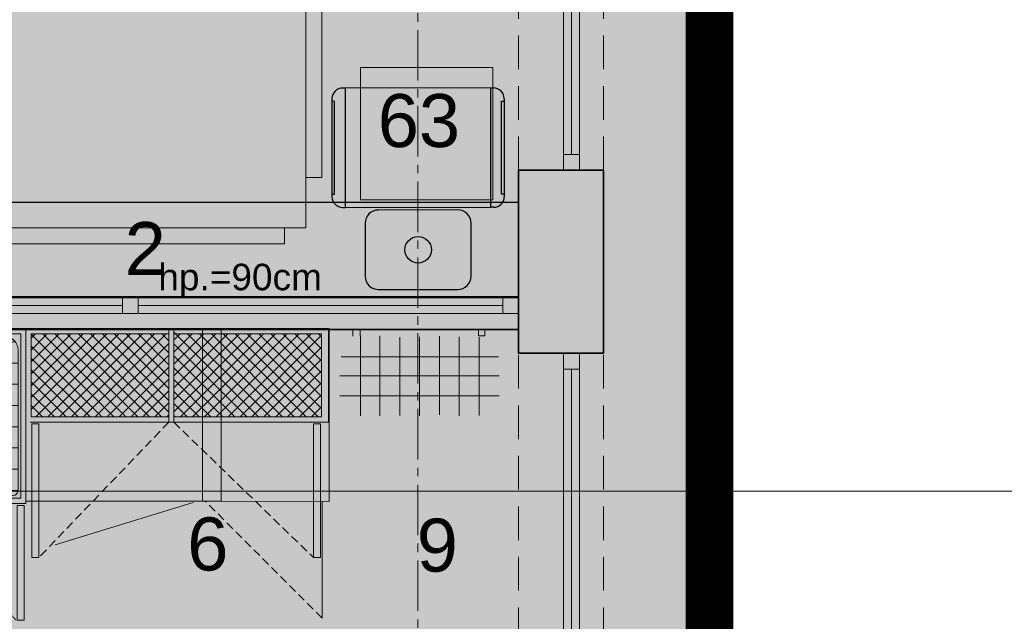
# Model space of a CAD drawing. Header units: millimetres. Extents: x -9409 to 0, y -5353 to 3057.
# Tile 249 of 256: x -4900 to -4528, y 42 to 269. Entities that reach past the tile are written whole.
import ezdxf

# ---------------------------------------------------------------- set-up
doc = ezdxf.new("R2010")
doc.units = ezdxf.units.MM
for name, pattern in [('ACAD_ISO02W100', [15, 12, -3]), ('CENTER2', [28.575, 19.05, -3.175, 3.175, -3.175]), ('DASHED', [19.05, 12.7, -6.35]), ('DASHED2', [0.375, 0.25, -0.125]), ('HIDDEN2', [4.7625, 3.175, -1.5875])]:
    doc.linetypes.add(name, pattern=pattern)
for name, color, linetype, lineweight in [('A- OPISY', 2, 'Continuous', 13), ('A-AREA-____-IDEN', 81, 'Continuous', 5), ('SQ_HATCH', 140, 'Continuous', 13), ('SQ_ISTN.Ściany', 140, 'Continuous', 35), ('Sq_Okna', 170, 'Continuous', 9), ('SQ_Osie', 220, 'CENTER2', 9), ('SQ_PROJ.Ściany', 7, 'Continuous', 35), ('SQ_TECHNOLOGIA', 251, 'Continuous', 9), ('SQ_TECHNOLOGIA OPIS', 7, 'Continuous', 9), ('SQ_ZAKRES_OPRACOWANIA', 7, 'ACAD_ISO02W100', 20), ('WYPOSAŻENIE WBUDOWANE', 11, 'Continuous', 25)]:
    doc.layers.add(name, color=color, linetype=linetype, lineweight=lineweight)
doc.layers.add('SQ_STOLARKA ISTNIEJĄCA', color=7, linetype='Continuous', lineweight=9, true_color=0x575757)
doc.layers.add('SQ_Widok', color=7, linetype='DASHED', lineweight=15, true_color=0x474747)
doc.styles.add('ARIAL', font='arial.ttf')
doc.styles.get("Standard").update_dxf_attribs({"font": 'arial.ttf'})

# ---------------------------------------------------------------- blocks, each defined once
blk = doc.blocks.new('stan projektowany')
at = {"layer": 'SQ_HATCH'}
h = blk.add_hatch(dxfattribs=at)
h.set_pattern_fill('ANGLE')
h.set_pattern_definition([(0, (-10464.962, 6233.929), (0, 6.985), [5.08, -1.905]), (90, (-10464.962, 6233.929), (-6.985, 4e-16), [5.08, -1.905])])
h.paths.add_polyline_path([(-15233.14, 8198.65), (-15198.14, 8198.65), (-15176.65, 8198.65), (-15176.65, 8216.15), (-15144.65, 8216.15), (-15144.65, 8147.15), (-15144.65, 7886.15), (-15144.65, 7837.15), (-15144.65, 7734.77), (-15104.65, 7734.77), (-15104.65, 10535.59), (-15737.65, 10535.59), (-15737.65, 10615.59), (-15789.65, 10615.59), (-16075.65, 10615.59), (-16075.65, 9587.27), (-16120.11, 9587.27), (-16120.11, 9436.61), (-16071.65, 9436.61), (-16071.65, 9307.59), (-16259.65, 9307.59), (-16259.65, 8898.65), (-16704.65, 8898.65), (-16704.65, 7768.15), (-16704.65, 7751.82), (-16685.57, 7751.82), (-16685.57, 7130.61), (-16718.15, 7131.63), (-16718.15, 7178.15), (-16999.65, 7178.15), (-16999.65, 7808.15), (-19394.65, 7808.15), (-19394.65, 6211.23), (-19462.48, 6211.23), (-19462.48, 5925.46), (-18509.26, 5925.46), (-18509.26, 6211.23), (-17103.03, 6223.02), (-17103.03, 5881.49), (-15104.65, 5873.27), (-15104.65, 7734.77), (-15144.65, 7734.77), (-15144.65, 7707.15), (-15176.65, 7707.15), (-15176.65, 7706.65), (-15176.65, 7706.65), (-15259.89, 7706.65), (-15259.87, 7706.75), (-15259.87, 7707.15), (-15292.71, 7707.15), (-15292.71, 7696.65), (-15292.7, 7696.65), (-15292.71, 7706.65), (-15297.71, 7706.65), (-15297.7, 7699.45, 0.414214), (-15297.4, 7699.15), (-15296.5, 7699.15, -0.414214), (-15296.2, 7698.85), (-15296.2, 7696.95, 0.527766), (-15295.86, 7696.59, -0.450501), (-15295.27, 7696.07, -0.414104), (-15295.79, 7695.54), (-15295.07, 7695.5), (-15295.79, 7695.54, -0.414323), (-15296.32, 7696.07, -0.409171), (-15295.87, 7696.65, -0.450389), (-15296.2, 7696.95), (-15296.2, 7698.85, 0.414214), (-15296.5, 7699.15), (-15297.4, 7699.15, -0.414214), (-15297.7, 7699.45), (-15297.71, 7706.65), (-15292.71, 7706.65), (-15292.71, 7707.15), (-15259.87, 7707.15), (-15259.87, 7734.77), (-15473.3, 7734.77), (-15473.3, 7771.14, -0.414214), (-15477.3, 7775.14, -1), (-15469.3, 7775.14, -0.414214), (-15473.3, 7771.14), (-15473.3, 7749.3), (-15457.7, 7749.3), (-15457.7, 7760.15), (-15457.96, 7760.19), (-15457.96, 7773.87), (-15457.96, 7787.54), (-15457.7, 7799.3), (-15457.7, 7787.58), (-15431.62, 7791.36, -0.038172), (-15427.99, 7791.64, -0.032853), (-15424.84, 7791.44, -0.057631), (-15419.72, 7790.17, -0.057695), (-15415.53, 7788.02, -0.068919), (-15411.87, 7784.77, -0.070278), (-15409.44, 7780.92, -0.066142), (-15408.18, 7776.69, -0.045653), (-15407.94, 7773.2, -0.032968), (-15408.15, 7770.68, -0.068737), (-15409.44, 7766.28, -0.070278), (-15411.87, 7762.43, -0.068919), (-15415.53, 7759.18, -0.057695), (-15419.72, 7757.03, -0.057631), (-15424.84, 7755.76, -0.032853), (-15427.99, 7755.56, -0.033182), (-15431.15, 7755.77), (-15457.7, 7760.15), (-15457.7, 7749.3), (-15473.3, 7749.3), (-15473.3, 7734.77), (-15259.87, 7734.77), (-15259.87, 7837.15), (-15259.9, 7837.15), (-15259.87, 7837.13), (-15176.65, 7837.15), (-15176.65, 7734.77), (-15144.65, 7734.77), (-15144.65, 7837.15), (-15144.65, 7886.15), (-15176.65, 7886.15), (-15176.65, 8147.15), (-15176.65, 8163.65), (-15198.14, 8163.65), (-15233.14, 8163.65)])
at = {"layer": 'SQ_ISTN.Ściany'}
for p, q in [((-15176.65, 9866.15), (-15176.65, 9797.15)), ((-15144.65, 9866.15), (-15144.65, 9816.76)), ((-15144.65, 9816.76), (-15144.65, 9797.15))]:
    blk.add_line(p, q, dxfattribs=at)
for points in [[(-15176.65, 9866.15), (-15144.65, 9866.15)], [(-15176.65, 9797.15), (-15144.65, 9797.15)]]:
    blk.add_lwpolyline(points, dxfattribs=at)
at = {"layer": 'Sq_Okna'}
for p, q in [((-15457.65, 9818.15), (-15176.65, 9818.15)), ((-15457.65, 9815.15), (-15326.15, 9815.15)), ((-15320.15, 9815.15), (-15182.65, 9815.15)), ((-15457.65, 9812.15), (-15176.65, 9812.15))]:
    blk.add_line(p, q, dxfattribs=at)
for points in [[(-15326.15, 9812.15), (-15320.15, 9812.15), (-15320.15, 9818.15), (-15326.15, 9818.15)], [(-15182.65, 9812.15), (-15176.65, 9812.15), (-15176.65, 9818.15), (-15182.65, 9818.15)]]:
    blk.add_lwpolyline(points, close=True, dxfattribs=at)
at = {"layer": 'SQ_Osie'}
blk.add_line((-15214.65, 11604.94), (-15214.65, 6094.73), dxfattribs=at)
at = {"layer": 'SQ_PROJ.Ściany'}
for p, q in [((-15176.65, 9818.15), (-15463.65, 9818.15)), ((-15176.65, 9806.15), (-15451.65, 9806.15))]:
    blk.add_line(p, q, dxfattribs=at)
at = {"layer": 'SQ_STOLARKA ISTNIEJĄCA', "lineweight": 13}
for p, q in [((-15159.65, 10121.15), (-15159.65, 9872.15)), ((-15156.65, 10121.15), (-15156.65, 9872.15)), ((-15153.65, 10121.15), (-15153.65, 9872.15)), ((-15159.65, 9791.15), (-15159.65, 9542.15)), ((-15156.65, 9791.15), (-15156.65, 9542.15)), ((-15153.65, 9791.15), (-15153.65, 9542.15))]:
    blk.add_line(p, q, dxfattribs=at)
for points in [[(-15159.65, 9866.15), (-15153.65, 9866.15), (-15153.65, 9872.15), (-15159.65, 9872.15)], [(-15159.65, 9791.15), (-15153.65, 9791.15), (-15153.65, 9797.15), (-15159.65, 9797.15)]]:
    blk.add_lwpolyline(points, close=True, dxfattribs=at)
at = {"layer": 'SQ_Widok'}
for points in [[(-15176.65, 9866.15), (-15176.65, 10127.15)], [(-15144.65, 9866.15), (-15144.65, 10127.15)], [(-15176.65, 9536.15), (-15176.65, 9797.15)], [(-15144.65, 9536.15), (-15144.65, 9797.15)]]:
    blk.add_lwpolyline(points, dxfattribs=at)
at = {"layer": 'SQ_ZAKRES_OPRACOWANIA', "color": 251, "linetype": 'DASHED2', "ltscale": 100, "true_color": 0x636466, "const_width": 18}
blk.add_lwpolyline([(-16071.65, 9307.59), (-16071.65, 9436.61), (-16120.11, 9436.61), (-16120.11, 9587.27), (-16075.65, 9587.27), (-16075.65, 10615.59), (-15789.65, 10615.59), (-15737.65, 10615.59), (-15737.65, 10535.59), (-15104.65, 10541.71), (-15104.65, 7946.16)], dxfattribs=at)
at = {"layer": 'A- OPISY', "insert": (-15250.87, 9830.89), "char_height": 10, "width": 110.9044, "attachment_point": 3}
blk.add_mtext('{\\C2;hp.=90cm}', dxfattribs=at)
blk = doc.blocks.new('M-IP-M3-SE-LozkoBariatryczne-03 - typA-9772312-C-00')
at = {"layer": 'SQ_TECHNOLOGIA'}
for p, q in [((53, 125.5), (-53, 125.5)), ((-53, 125.5), (-53, 119.5)), ((53, 119.5), (53, 125.5)), ((61, 119.5), (-61, 119.5)), ((-61, 119.5), (-61, 0)), ((-53, 119.5), (53, 119.5)), ((61, 0), (61, 119.5)), ((-61, 110.06), (-67, 110.06)), ((-67, 110.06), (-67, 35.45)), ((-61, 35.45), (-61, 110.06)), ((67, 110.06), (61, 110.06)), ((61, 110.06), (61, 35.45)), ((67, 35.45), (67, 110.06)), ((-67, 35.45), (-61, 35.45)), ((61, 35.45), (67, 35.45)), ((61, 0), (-61, 0)), ((-61, 0), (-61, -119.5)), ((-61, 0), (61, 0)), ((61, -119.5), (61, 0)), ((-61, -19.47), (-67, -19.47)), ((-67, -19.47), (-67, -100.5)), ((-61, -100.5), (-61, -19.47)), ((61, -19.47), (61, -100.5)), ((67, -19.47), (61, -19.47)), ((67, -100.5), (67, -19.47)), ((-67, -100.5), (-61, -100.5)), ((61, -100.5), (67, -100.5)), ((-61, -119.5), (61, -119.5)), ((53, -119.5), (-53, -119.5)), ((-53, -119.5), (-53, -125.5)), ((53, -125.5), (53, -119.5)), ((-53, -125.5), (53, -125.5))]:
    blk.add_line(p, q, dxfattribs=at)
blk = doc.blocks.new('sq_szafy na czysta bielizne')
for p, q in [((-88.4, 109.95), (-85.83, 109.95)), ((-88.4, 66.66), (-88.4, 109.95)), ((-85.83, 109.95), (-85.83, 66.66)), ((-3.6, 109.95), (-3.6, 66.66)), ((-1.03, 109.95), (-3.6, 109.95)), ((-1.03, 66.66), (-1.03, 109.95)), ((-43.62, 66), (-89.12, 66)), ((-89.12, 0), (-89.12, 66)), ((-85.83, 66.66), (-88.4, 66.66)), ((-45.62, 64), (-87.12, 64)), ((-87.12, 2), (-87.12, 64)), ((-45.62, 2), (-45.62, 64)), ((0, 66), (-45.5, 66)), ((-45.5, 0), (-45.5, 66)), ((-43.62, 0), (-43.62, 66)), ((-2, 64), (-43.5, 64)), ((-43.5, 2), (-43.5, 64)), ((-3.6, 66.66), (-1.03, 66.66)), ((-2, 2), (-2, 64)), ((0, 0), (0, 66)), ((-46.12, 61), (-86.14, 61)), ((-86.12, 8), (-86.12, 61)), ((-48.12, 63), (-84.12, 63)), ((-78.12, 3), (-78.12, 63.06)), ((-70.12, 3), (-70.12, 63.06)), ((-62.12, 3), (-62.12, 63.06)), ((-54.12, 3), (-54.12, 63.06)), ((-46.12, 8), (-46.12, 61)), ((-2.5, 61), (-42.52, 61)), ((-42.5, 8), (-42.5, 61)), ((-4.5, 63), (-40.5, 63)), ((-34.5, 3), (-34.5, 63.06)), ((-26.5, 3), (-26.5, 63.06)), ((-18.5, 3), (-18.5, 63.06)), ((-10.5, 3), (-10.5, 63.06)), ((-2.5, 8), (-2.5, 61)), ((-46.12, 53), (-86.14, 53)), ((-2.5, 53), (-42.52, 53)), ((-46.12, 45), (-86.14, 45)), ((-2.5, 45), (-42.52, 45)), ((-46.12, 37), (-86.14, 37)), ((-2.5, 37), (-42.52, 37)), ((-46.12, 29), (-86.14, 29)), ((-2.5, 29), (-42.52, 29)), ((-46.12, 21), (-86.14, 21)), ((-2.5, 21), (-42.52, 21)), ((-46.12, 13), (-86.14, 13)), ((-2.5, 13), (-42.52, 13)), ((-47.12, 5), (-85.12, 5)), ((-3.5, 5), (-41.5, 5)), ((-43.62, 0), (-89.12, 0)), ((-45.62, 2), (-87.12, 2)), ((-51.12, 3), (-81.12, 3)), ((0, 0), (-45.5, 0)), ((-2, 2), (-43.5, 2)), ((-7.5, 3), (-37.5, 3))]:
    blk.add_line(p, q)
at = {"linetype": 'DASHED2'}
for p, q in [((-43.85, 66.23), (-85.4, 109.95)), ((-45.58, 66.23), (-4.03, 109.95))]:
    blk.add_line(p, q, dxfattribs=at)
for centre, radius, start, end in [((-84.12, 61), 2, 90, 180), ((-48.12, 61), 2, 0, 90), ((-40.5, 61), 2, 90, 180), ((-4.5, 61), 2, 0, 90), ((-81.12, 8), 5, 180, 270), ((-51.12, 8), 5, 270, 0), ((-37.5, 8), 5, 180, 270), ((-7.5, 8), 5, 270, 0)]:
    blk.add_arc(centre, radius, start, end)
blk = doc.blocks.new('A$C4228550E')
for p, q in [((4, 45), (5, 45)), ((61, 45), (60, 45)), ((0, 4), (0, 41)), ((65, 4), (65, 41)), ((0, 40), (1, 40)), ((1, 40), (1, 5)), ((65, 40), (64, 40)), ((64, 40), (64, 5)), ((1, 5), (0, 5)), ((64, 5), (65, 5)), ((5, 0), (4, 0)), ((60, 0), (61, 0))]:
    blk.add_line(p, q)
blk.add_lwpolyline([(17.5, 46), (47.5, 46, 0.414214), (52.5, 51), (52.5, 71, 0.414214), (47.5, 76), (17.5, 76, 0.414214), (12.5, 71), (12.5, 51, 0.414214)], format="xyb", close=True)
blk.add_lwpolyline([(5, 0), (60, 0), (60, 45), (5, 45)], close=True)
blk.add_circle((32.5, 61), 5)
for centre, start, end in [((4, 41), 90, 180), ((61, 41), 0, 90), ((4, 4), 180, 270), ((61, 4), 270, 0)]:
    blk.add_arc(centre, 4, start, end)
blk = doc.blocks.new('RL6')
for p, q in [((5.56, -0.01), (7.96, -0.01)), ((5.56, -2.51), (5.56, -0.01)), ((7.96, -2.51), (5.56, -2.51)), ((7.76, -32.51), (7.76, -2.91)), ((7.96, -0.01), (7.96, -2.51)), ((15.26, -32.61), (15.26, -2.81)), ((22.76, -32.31), (22.76, -2.61)), ((30.26, -32.61), (30.26, -2.81)), ((37.66, -32.51), (37.66, -2.91)), ((45.26, -32.61), (45.26, -2.41)), ((52.56, -32.61), (52.56, -2.51)), ((52.66, -2.41), (52.66, -0.01)), ((52.66, -0.01), (55.46, -0.01)), ((55.46, -0.01), (55.46, -2.61)), ((0.46, -10.41), (59.86, -10.41)), ((0.26, -17.61), (60.36, -17.61)), ((0.26, -25.11), (60.36, -25.11))]:
    blk.add_line(p, q)
for points in [[(60.01, -2.86), (60.51, -2.36), (0.51, -2.86), (0.01, -2.36)], [(0.51, -2.86), (0.01, -2.36), (0.51, -32.61), (0.01, -32.61)], [(60.01, -32.61), (60.51, -32.61), (60.01, -2.86), (60.51, -2.36)], [(0.26, -32.36), (0.26, -32.86), (60.26, -32.36), (60.26, -32.86)]]:
    blk.add_trace(points)
blk = doc.blocks.new('WYPOSAŻENIE')
at = {"layer": 'SQ_TECHNOLOGIA'}
for p, q in [((8268.37, 86.99), (8268.37, 152.14)), ((8382.47, 152.14), (8268.37, 152.14)), ((8269.92, 152.14), (8382.75, 152.14)), ((8270.37, 150.14), (8270.37, 118.86)), ((8270.37, 150.14), (8270.37, 118.86)), ((8322.27, 150.14), (8270.37, 150.14)), ((8322.27, 152.14), (8322.27, 116.86)), ((8322.27, 118.86), (8322.27, 150.14)), ((8324.16, 152.14), (8324.16, 116.86)), ((8379.92, 150.14), (8324.16, 150.14)), ((8335.02, 86.99), (8335.02, 152.32)), ((8379.92, 118.86), (8379.92, 150.14)), ((8382.47, 152.14), (8382.47, 116.86)), ((8382.75, 86.95), (8382.75, 152.14)), ((8336.87, 116.86), (8269.92, 116.86)), ((8322.27, 118.86), (8270.37, 118.86)), ((8322.27, 118.86), (8270.37, 118.86)), ((8270.64, 116.2), (8270.64, 65.76)), ((8273.21, 116.2), (8270.64, 116.2)), ((8273.21, 65.76), (8273.21, 116.2)), ((8379.92, 118.86), (8324.16, 118.86)), ((8382.47, 116.86), (8334.99, 116.86)), ((8376.89, 65.76), (8376.89, 116.2)), ((8376.89, 116.2), (8379.46, 116.2)), ((8379.46, 116.2), (8379.46, 65.76)), ((8268.37, 87.06), (8382.75, 86.95)), ((8331.43, 86.61), (8279.33, 70.54)), ((8380.14, 42.94), (8380.14, 86.95)), ((8273.21, 65.76), (8270.64, 65.76)), ((8379.46, 65.76), (8376.89, 65.76))]:
    blk.add_line(p, q, dxfattribs=at)
at = {"layer": 'SQ_TECHNOLOGIA', "linetype": 'Continuous'}
for p, q in [((8298.88, 150.14), (8270.37, 121.62)), ((8294.39, 150.14), (8270.37, 126.11)), ((8289.9, 150.14), (8270.37, 130.6)), ((8285.41, 150.14), (8270.37, 135.09)), ((8280.92, 150.14), (8270.37, 139.58)), ((8276.43, 150.14), (8270.37, 144.07)), ((8271.94, 150.14), (8270.37, 148.56)), ((8301.54, 118.86), (8270.37, 150.03)), ((8303.37, 150.14), (8272.09, 118.86)), ((8306.03, 118.86), (8274.75, 150.14)), ((8307.86, 150.14), (8276.58, 118.86)), ((8310.52, 118.86), (8279.24, 150.14)), ((8312.35, 150.14), (8281.07, 118.86)), ((8315.01, 118.86), (8283.73, 150.14)), ((8316.84, 150.14), (8285.56, 118.86)), ((8319.5, 118.86), (8288.22, 150.14)), ((8321.33, 150.14), (8290.05, 118.86)), ((8322.27, 120.58), (8292.71, 150.14)), ((8322.27, 125.07), (8297.2, 150.14)), ((8322.27, 129.56), (8301.69, 150.14)), ((8322.27, 134.05), (8306.18, 150.14)), ((8322.27, 138.54), (8310.67, 150.14)), ((8322.27, 143.03), (8315.16, 150.14)), ((8322.27, 147.52), (8319.66, 150.14)), ((8356.14, 118.86), (8324.16, 150.85)), ((8353.49, 150.14), (8324.16, 120.81)), ((8348.99, 150.14), (8324.16, 125.3)), ((8344.5, 150.14), (8324.16, 129.79)), ((8340.01, 150.14), (8324.16, 134.28)), ((8335.52, 150.14), (8324.16, 138.77)), ((8331.03, 150.14), (8324.16, 143.26)), ((8326.54, 150.14), (8324.16, 147.75)), ((8357.98, 150.14), (8326.7, 118.86)), ((8360.64, 118.86), (8329.36, 150.14)), ((8362.47, 150.14), (8331.19, 118.86)), ((8365.13, 118.86), (8333.85, 150.14)), ((8366.96, 150.14), (8335.68, 118.86)), ((8369.62, 118.86), (8338.34, 150.14)), ((8371.45, 150.14), (8340.17, 118.86)), ((8374.11, 118.86), (8342.83, 150.14)), ((8375.94, 150.14), (8344.66, 118.86)), ((8378.6, 118.86), (8347.32, 150.14)), ((8379.92, 149.63), (8349.15, 118.86)), ((8379.92, 122.02), (8351.81, 150.14)), ((8379.92, 126.51), (8356.3, 150.14)), ((8379.92, 131), (8360.79, 150.14)), ((8379.92, 135.49), (8365.28, 150.14)), ((8379.92, 139.98), (8369.77, 150.14)), ((8379.92, 144.47), (8374.26, 150.14)), ((8379.92, 148.96), (8378.75, 150.14)), ((8297.05, 118.86), (8270.37, 145.54)), ((8322.27, 146.58), (8294.54, 118.86)), ((8351.65, 118.86), (8324.16, 146.36)), ((8379.92, 145.14), (8353.64, 118.86)), ((8322.27, 142.09), (8299.03, 118.86)), ((8347.16, 118.86), (8324.16, 141.87)), ((8292.56, 118.86), (8270.37, 141.05)), ((8322.27, 137.6), (8303.52, 118.86)), ((8379.92, 140.65), (8358.13, 118.86)), ((8288.07, 118.86), (8270.37, 136.56)), ((8342.67, 118.86), (8324.16, 137.38)), ((8379.92, 136.16), (8362.62, 118.86)), ((8283.58, 118.86), (8270.37, 132.07)), ((8322.27, 133.11), (8308.01, 118.86)), ((8338.18, 118.86), (8324.16, 132.89)), ((8379.92, 131.67), (8367.11, 118.86)), ((8279.09, 118.86), (8270.37, 127.58)), ((8322.27, 128.62), (8312.51, 118.86)), ((8333.69, 118.86), (8324.16, 128.4)), ((8379.92, 127.18), (8371.6, 118.86)), ((8274.6, 118.86), (8270.37, 123.09)), ((8322.27, 124.13), (8317, 118.86)), ((8329.2, 118.86), (8324.16, 123.91)), ((8379.92, 122.69), (8376.09, 118.86)), ((8322.27, 119.64), (8321.49, 118.86)), ((8324.71, 118.86), (8324.16, 119.42))]:
    blk.add_line(p, q, dxfattribs=at)
at = {"layer": 'SQ_TECHNOLOGIA', "linetype": 'HIDDEN2'}
for p, q in [((8322.27, 116.86), (8273.21, 65.76)), ((8324.16, 116.86), (8376.89, 65.76)), ((8380.14, 42.94), (8336.11, 86.95))]:
    blk.add_line(p, q, dxfattribs=at)
at = {"layer": 'SQ_TECHNOLOGIA'}
for points in [[(8394.56, 250.67), (8444.56, 250.67), (8444.56, 200.67), (8394.56, 200.67)], [(8341.98, 87.06), (8268.37, 87.06), (8268.37, 152.14), (8341.98, 152.14)]]:
    blk.add_lwpolyline(points, close=True, dxfattribs=at)
at = {"layer": 'WYPOSAŻENIE WBUDOWANE'}
blk.add_lwpolyline([(8454.25, 164.14), (8171.11, 164.14), (8171.11, 199.81), (8454.25, 199.81)], close=True, dxfattribs=at)
at = {"layer": 'SQ_TECHNOLOGIA', "color": 253, "true_color": 0xaaaaaa, "xscale": -1}
blk.add_blockref('M-IP-M3-SE-LozkoBariatryczne-03 - typA-9772312-C-00', (8312.97, 309.64), dxfattribs=at)
at = {"layer": 'SQ_TECHNOLOGIA', "rotation": 180}
blk.add_blockref('sq_szafy na czysta bielizne', (8179.25, 152.14), dxfattribs=at)
at = {"layer": 'SQ_TECHNOLOGIA', "xscale": -1}
blk.add_blockref('RL6', (8447.14, 151.88), dxfattribs=at)
at = {"layer": 'WYPOSAŻENIE WBUDOWANE', "rotation": 180.0289444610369}
blk.add_blockref('A$C4228550E', (8448.82, 242.89), dxfattribs=at)

msp = doc.modelspace()

# ---------------------------------------------------------------- hatches: boundary and pattern name
at = {"layer": 'SQ_HATCH'}
h = msp.add_hatch(dxfattribs=at)
h.set_pattern_fill('ANGLE')
h.set_pattern_definition([(0, (0, -3420.361), (0, 6.985), [5.08, -1.905]), (90, (0, -3420.361), (-6.985, 4e-16), [5.08, -1.905])])
h.paths.add_polyline_path([(-4768.17, -1455.64), (-4733.17, -1455.64), (-4711.69, -1455.64), (-4711.69, -1438.14), (-4679.69, -1438.14), (-4679.69, -1507.14), (-4679.69, -1768.14), (-4679.69, -1817.14), (-4679.69, -1919.52), (-4639.69, -1919.52), (-4639.69, 881.3), (-5272.69, 881.3), (-5272.69, 961.3), (-5324.69, 961.3), (-5610.69, 961.3), (-5610.69, -67.02), (-5655.15, -67.02), (-5655.15, -217.68), (-5606.69, -217.68), (-5606.69, -346.7), (-5794.69, -346.7), (-5794.69, -755.64), (-6239.69, -755.64), (-6239.69, -1886.14), (-6239.69, -1902.47), (-6220.6, -1902.47), (-6220.6, -2523.68), (-6253.19, -2522.66), (-6253.19, -2476.14), (-6534.69, -2476.14), (-6534.69, -1846.14), (-8929.69, -1846.14), (-8929.69, -3443.06), (-8997.52, -3443.06), (-8997.52, -3728.83), (-8044.3, -3728.83), (-8044.3, -3443.06), (-6638.07, -3431.27), (-6638.07, -3772.8), (-4639.69, -3781.02), (-4639.69, -1919.52), (-4679.69, -1919.52), (-4679.69, -1947.14), (-4711.69, -1947.14), (-4711.69, -1947.64), (-4711.69, -1947.64), (-4794.93, -1947.64), (-4794.91, -1947.54), (-4794.91, -1947.14), (-4827.74, -1947.14), (-4827.74, -1957.64), (-4827.74, -1957.64), (-4827.74, -1947.64), (-4832.74, -1947.64), (-4832.74, -1954.84, 0.414214), (-4832.44, -1955.14), (-4831.54, -1955.14, -0.414214), (-4831.24, -1955.44), (-4831.24, -1957.34, 0.527766), (-4830.9, -1957.7, -0.450501), (-4830.3, -1958.22, -0.414104), (-4830.83, -1958.75), (-4830.11, -1958.79), (-4830.83, -1958.75, -0.414323), (-4831.36, -1958.22, -0.409171), (-4830.9, -1957.64, -0.450389), (-4831.24, -1957.34), (-4831.24, -1955.44, 0.414214), (-4831.54, -1955.14), (-4832.44, -1955.14, -0.414214), (-4832.74, -1954.84), (-4832.74, -1947.64), (-4827.74, -1947.64), (-4827.74, -1947.14), (-4794.91, -1947.14), (-4794.91, -1919.52), (-5008.34, -1919.52), (-5008.34, -1883.15, -0.414214), (-5012.34, -1879.15, -1), (-5004.34, -1879.15, -0.414214), (-5008.34, -1883.15), (-5008.34, -1904.99), (-4992.74, -1904.99), (-4992.74, -1894.14), (-4992.99, -1894.1), (-4992.99, -1880.42), (-4992.99, -1866.75), (-4992.74, -1854.99), (-4992.74, -1866.71), (-4966.66, -1862.93, -0.038172), (-4963.03, -1862.65, -0.032853), (-4959.88, -1862.85, -0.057631), (-4954.76, -1864.12, -0.057695), (-4950.57, -1866.27, -0.068919), (-4946.91, -1869.52, -0.070278), (-4944.47, -1873.37, -0.066142), (-4943.21, -1877.6, -0.045653), (-4942.98, -1881.09, -0.032968), (-4943.19, -1883.61, -0.068737), (-4944.47, -1888.01, -0.070278), (-4946.91, -1891.86, -0.068919), (-4950.57, -1895.11, -0.057695), (-4954.76, -1897.26, -0.057631), (-4959.88, -1898.53, -0.032853), (-4963.03, -1898.73, -0.033182), (-4966.19, -1898.52), (-4992.74, -1894.14), (-4992.74, -1904.99), (-5008.34, -1904.99), (-5008.34, -1919.52), (-4794.91, -1919.52), (-4794.91, -1817.14), (-4794.93, -1817.14), (-4794.91, -1817.16), (-4711.69, -1817.14), (-4711.69, -1919.52), (-4679.69, -1919.52), (-4679.69, -1817.14), (-4679.69, -1768.14), (-4711.69, -1768.14), (-4711.69, -1507.14), (-4711.69, -1490.64), (-4733.17, -1490.64), (-4768.17, -1490.64)])

# ---------------------------------------------------------------- linework, layer by layer
at = {"layer": 'A-AREA-____-IDEN'}
msp.add_line((-3897.75, 90.83), (-5125.91, 90.83), dxfattribs=at)

# ---------------------------------------------------------------- block references
at = {"layer": 'SQ_ISTN.Ściany'}
msp.add_blockref('stan projektowany', (10464.96, -9654.29), dxfattribs=at)
at = {"layer": 'SQ_TECHNOLOGIA'}
msp.add_blockref('WYPOSAŻENIE', (-13165.94, 0), dxfattribs=at)

# ---------------------------------------------------------------- texts
at = {"layer": 'SQ_TECHNOLOGIA OPIS', "linetype": 'ByBlock', "char_height": 20, "width": 15.1457, "attachment_point": 1, "style": 'ARIAL'}
for s, insert in [('63', (-4764.83, 240.6)), ('2', (-4860.33, 192.33)), ('6', (-4836.72, 80.92)), ('9', (-4750.11, 80.48))]:
    msp.add_mtext(s, dxfattribs=dict(at, insert=insert))

doc.saveas('drawing.dxf')
